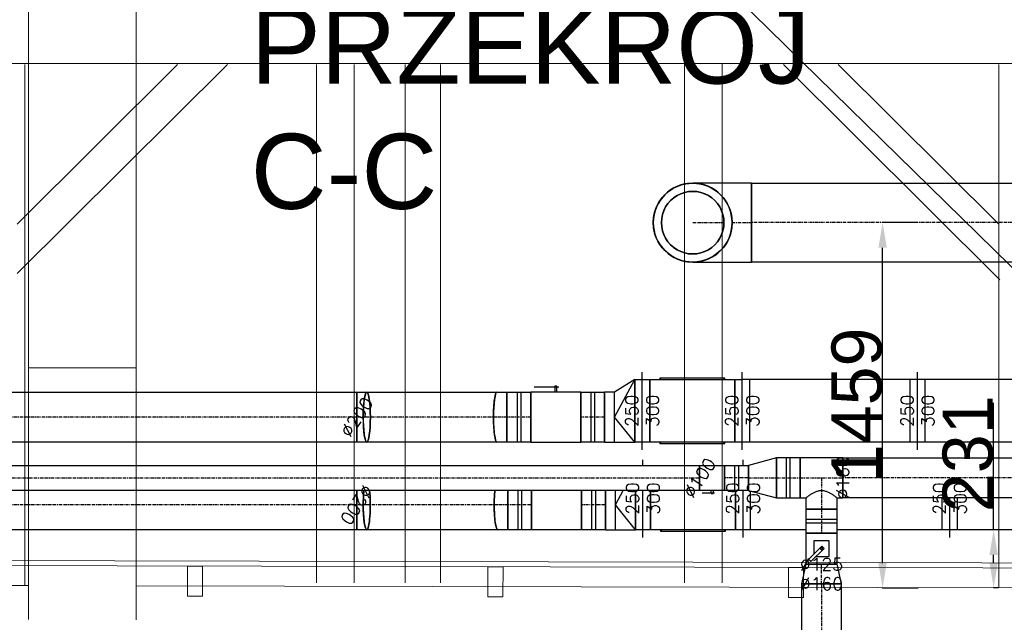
# Model space of a CAD drawing. Header units: millimetres. Extents: x -573548 to 674770, y -246895 to -89040.
# Tile 60 of 199: x 95490 to 99423, y -235649 to -233243. Entities that reach past the tile are written whole.
import ezdxf

# ---------------------------------------------------------------- set-up
doc = ezdxf.new("R2010")
doc.units = ezdxf.units.MM
doc.linetypes.add('Oś', pattern=[22.225, 12.7, -3.175, 3.175, -3.175])
for name, color, linetype, lineweight in [('A_komin_Nr_pióra__6', 8, 'Continuous', 9), ('A_słupy wysokie_Nr_pióra__1', 8, 'Continuous', 9), ('belki podwalinowe_Nr_pióra__2', 8, 'Continuous', 9), ('FLUID-N1', 7, 'Continuous', 30), ('krokwie_Nr_pióra__1', 8, 'Continuous', 9), ('miecze_Nr_pióra__1', 8, 'Continuous', 9), ('murłata_Nr_pióra__1', 8, 'Continuous', 9), ('Nowe_strop_Nr_pióra__59', 8, 'Continuous', 9), ('słupki niskie_Nr_pióra__2', 8, 'Continuous', 9)]:
    doc.layers.add(name, color=color, linetype=linetype, lineweight=lineweight)
for name, color, linetype in [('FLUID-N1-50-DIM', 7, 'Continuous'), ('FLUID-N1-SYM', 7, 'Continuous'), ('FLUID-N2', 7, 'Continuous'), ('FLUID-N2-SYM', 7, 'Continuous'), ('FLUID-W1', 7, 'Continuous'), ('FLUID-W1-50-DIM', 7, 'Continuous'), ('FLUID-W1-SYM', 7, 'Continuous'), ('FLUID-W2', 7, 'Continuous'), ('FLUID-W2-50-DIM', 7, 'Continuous'), ('FLUID-W2-SYM', 7, 'Continuous')]:
    doc.layers.add(name, color=color, linetype=linetype)
doc.styles.add('FDBES', font='simplex.shx')
doc.styles.get("Standard").update_dxf_attribs({"font": 'arial.ttf'})
doc.dimstyles.new('ISO-25', dxfattribs={"dimtxt": 2.5, "dimasz": 2.5, "dimexe": 1.25, "dimexo": 0.625, "dimtad": 1, "dimtxsty": 'Standard', "dimcen": 2.5, "dimadec": 0, "dimazin": 0, "dimtfac": 1, "dimtmove": 0, "dimatfit": 3, "dimfxl": 1, "dimarcsym": 0})

# ---------------------------------------------------------------- blocks, each defined once
blk = doc.blocks.new('A$C685D2BB2')
at = {"layer": 'A_komin_Nr_pióra__6'}
for p, q in [((17364.4, 16395.7), (17364.4, 11257.4)), ((22384.4, 11594.1), (19914.4, 14013.9)), ((17794.4, 11256.4), (17794.4, 13812.3)), ((17364.4, 12262.3), (17794.4, 12262.3))]:
    blk.add_line(p, q, dxfattribs=at)
at = {"layer": 'A_słupy wysokie_Nr_pióra__1'}
for p, q in [((17364.4, 13476.9), (20466.8, 13476.9)), ((18869.9, 13473.1), (18869.9, 11403.1)), ((19009.9, 13473.1), (19009.9, 11403.1))]:
    blk.add_line(p, q, dxfattribs=at)
at = {"layer": 'belki podwalinowe_Nr_pióra__2'}
for p, q in [((12739.9, 11402.7), (17364.4, 11392.4)), ((17794.4, 11391.4), (23330.9, 11379.1))]:
    blk.add_line(p, q, dxfattribs=at)
at = {"layer": 'krokwie_Nr_pióra__1'}
for p, q in [((18515, 11403.1), (18515, 13473.1)), ((18665, 11403.1), (18665, 13473.1)), ((19985, 11403.1), (19985, 13476.9)), ((20135, 11403.1), (20135, 13476.9)), ((21245, 12613.1), (20380.8, 13473.1)), ((21240.1, 12715.2), (21240.1, 11383.5))]:
    blk.add_line(p, q, dxfattribs=at)
at = {"layer": 'miecze_Nr_pióra__1'}
for p, q in [((17319.8, 12637.9), (18159, 13473.1)), ((17319.8, 12835.5), (17960.5, 13473.1)), ((21240.1, 12835.5), (20599.3, 13473.1))]:
    blk.add_line(p, q, dxfattribs=at)
at = {"layer": 'murłata_Nr_pióra__1'}
blk.add_line((17364.4, 11422.3), (17364.4, 11422.3), dxfattribs=at)
at = {"layer": 'Nowe_strop_Nr_pióra__59'}
for points in [[(9874.4, 11382.3), (10780.3, 11382.3), (10780.3, 11506.8), (24060, 11477), (27660, 11477), (34860, 11477), (40457.1, 11476.8)], [(10024.4, 11366.8), (10800, 11366.8), (10800.2, 11486.8), (24060, 11457.3), (27659.9, 11457.3), (34859.9, 11457.3), (40482.2, 11457.3)]]:
    blk.add_lwpolyline(points, dxfattribs=at)
for points in [[(17999.9, 11350.7), (18059.9, 11350.6), (18060.2, 11470.6), (18000.2, 11470.7)], [(19199.9, 11348), (19259.9, 11347.9), (19260.2, 11467.9), (19200.2, 11468)], [(20399.9, 11345.4), (20459.9, 11345.2), (20460.2, 11465.2), (20400.2, 11465.4)]]:
    blk.add_lwpolyline(points, close=True, dxfattribs=at)
at = {"layer": 'słupki niskie_Nr_pióra__2'}
for p, q in [((14908.7, 13477.3), (17364.4, 13477.3)), ((17349.9, 13473.1), (17349.9, 11392.4)), ((20462.1, 13477.3), (22972.8, 13477.3)), ((21240.1, 13473.1), (21240.1, 12715.2))]:
    blk.add_line(p, q, dxfattribs=at)
blk = doc.blocks.new('*U60750')
at = {"color": 5, "linetype": 'Continuous', "lineweight": -2}
for p, q in [((-750, -155), (-750, 155)), ((750, -155), (750, 2.3))]:
    blk.add_line(p, q, dxfattribs=at)
at = {"color": 0, "linetype": 'ByBlock', "lineweight": -2}
for p, q in [((-750, 125), (-436.3, 125)), ((-750, -125), (750, -125))]:
    blk.add_line(p, q, dxfattribs=at)
at = {"color": 5, "linetype": 'Continuous', "lineweight": -3}
for p, q in [((-720, -125), (-720, 125)), ((720, -125), (720, 2.3))]:
    blk.add_line(p, q, dxfattribs=at)
blk = doc.blocks.new('*U60751')
at = {"color": 6, "linetype": 'Continuous', "lineweight": -2}
for p, q in [((-750, 0, 155), (-750, 0, -155)), ((750, 0, 155), (750, 0, -155))]:
    blk.add_line(p, q, dxfattribs=at)
at = {"color": 0, "linetype": 'ByBlock', "lineweight": -2}
for p, q in [((-750, 0, -125), (-565.2, 0, -125)), ((-750, 0, 125), (-565.2, 0, 125)), ((-405.2, 0, -125), (750, 0, -125)), ((-405.2, 0, 125), (750, 0, 125))]:
    blk.add_line(p, q, dxfattribs=at)
at = {"color": 6, "linetype": 'Continuous', "lineweight": -3}
for p, q in [((-720, 0, 125), (-720, 0, -125)), ((720, 0, 125), (720, 0, -125))]:
    blk.add_line(p, q, dxfattribs=at)
blk = doc.blocks.new('*U60786')
at = {"color": 6, "linetype": 'Continuous', "lineweight": -2}
for p, q in [((-703, 0, 80), (-703, 0, -80)), ((703, 0, -80), (703, 0, 80))]:
    blk.add_line(p, q, dxfattribs=at)
at = {"color": 0, "linetype": 'ByBlock', "lineweight": -2}
for p, q in [((703, 0, -80), (-703, 0, -80)), ((-703, 0, 80), (703, 0, 80))]:
    blk.add_line(p, q, dxfattribs=at)
at = {"layer": 'FLUID-W2-SYM', "color": 7, "linetype": 'Oś', "lineweight": -3}
for p, q in [((-703, 0), (703, 0)), ((-703, 0), (-703, 0)), ((703, 0), (703, 0))]:
    blk.add_line(p, q, dxfattribs=at)
blk = doc.blocks.new('*U60799')
at = {"color": 6, "linetype": 'Continuous', "lineweight": -2}
for p, q in [((-47.5, 0, 50), (-47.5, 0, -50)), ((47.5, 0, -50), (47.5, 0, 50))]:
    blk.add_line(p, q, dxfattribs=at)
at = {"color": 0, "linetype": 'ByBlock', "lineweight": -2}
for p, q in [((47.5, 0, -50), (-47.5, 0, -50)), ((-47.5, 0, 50), (47.5, 0, 50))]:
    blk.add_line(p, q, dxfattribs=at)
at = {"color": 6, "linetype": 'Continuous', "lineweight": -3}
for p, q in [((-7.5, 0, -50), (-7.5, 0, 50)), ((7.5, 0, -50), (7.5, 0, 50))]:
    blk.add_line(p, q, dxfattribs=at)
at = {"layer": 'FLUID-W2-SYM', "color": 7, "linetype": 'Oś', "lineweight": -3}
blk.add_line((-47.5, 0), (47.5, 0), dxfattribs=at)
blk = doc.blocks.new('*U60749')
at = {"color": 6, "linetype": 'Continuous', "lineweight": -2}
for p, q in [((-50, 0, 50), (-50, 0, -50)), ((50, 0, -50), (50, 0, 50))]:
    blk.add_line(p, q, dxfattribs=at)
at = {"color": 0, "linetype": 'ByBlock', "lineweight": -2}
for p, q in [((50, 0, -50), (-50, 0, -50)), ((-50, 0, 50), (-25, 0, 50)), ((-25, 0, 50), (-4, 0, 50)), ((33.2, 0, 60), (-9.2, 0, 60)), ((4, 0, 62), (-4, 0, 62)), ((-4, 0, 50), (-4, 0, 62)), ((-4, 0, 50), (4, 0, 50)), ((4, 0, 62), (4, 0, 50)), ((4, 0, 50), (25, 0, 50)), ((25, 0, 50), (50, 0, 50)), ((40.3, 0, 60), (33.2, 0, 60))]:
    blk.add_line(p, q, dxfattribs=at)
blk = doc.blocks.new('*U60776')
at = {"color": 6, "linetype": 'Continuous', "lineweight": -2}
for p, q in [((-39, 80), (-39, 0)), ((39, 0), (39, 62.5)), ((-39, 0), (-39, -80)), ((39, -62.5), (39, 0))]:
    blk.add_line(p, q, dxfattribs=at)
at = {"color": 0, "linetype": 'ByBlock', "lineweight": -2}
for p, q in [((39, 62.5), (-39, 80)), ((-39, -80), (39, -62.5))]:
    blk.add_line(p, q, dxfattribs=at)
at = {"layer": 'FLUID-W2-SYM', "color": 7, "linetype": 'Oś', "lineweight": -3}
for q in [(39, 0), (-38.9, 0)]:
    blk.add_line((-39, 0), q, dxfattribs=at)
blk = doc.blocks.new('*U60805')
at = {"color": 6, "linetype": 'Continuous', "lineweight": -2}
for p, q in [((-47.5, 62.5), (-47.5, 0)), ((47.5, 0), (47.5, 62.5)), ((-47.5, 0), (-47.5, -62.5)), ((47.5, -62.5), (47.5, 0))]:
    blk.add_line(p, q, dxfattribs=at)
at = {"color": 0, "linetype": 'ByBlock', "lineweight": -2}
for p, q in [((47.5, 62.5), (-47.5, 62.5)), ((-47.5, -62.5), (47.5, -62.5))]:
    blk.add_line(p, q, dxfattribs=at)
at = {"color": 6, "linetype": 'Continuous', "lineweight": -3}
for p, q in [((-7.5, -62.5), (-7.5, 62.5)), ((7.5, -62.5), (7.5, 62.5))]:
    blk.add_line(p, q, dxfattribs=at)
at = {"layer": 'FLUID-W2-SYM', "color": 7, "linetype": 'Oś', "lineweight": -3}
blk.add_line((-47.5, 0), (47.5, 0), dxfattribs=at)
blk = doc.blocks.new('*U60806')
at = {"color": 6, "linetype": 'Continuous', "lineweight": -2}
for p, q in [((-62.5, 62.5), (-62.5, 0)), ((62.5, 0), (62.5, 62.5)), ((-62.5, 0), (-62.5, -62.5)), ((62.5, -62.5), (62.5, 0))]:
    blk.add_line(p, q, dxfattribs=at)
at = {"color": 0, "linetype": 'ByBlock', "lineweight": -2}
for p, q in [((62.5, 62.5), (-62.5, 62.5)), ((31.2, 31.2), (-31.2, 31.2)), ((-31.2, 31.2), (-31.2, -31.2)), ((-10.1, 1.2), (-1.2, 10.1)), ((43, -51.8), (-10.1, 1.2)), ((-1.2, 10.1), (51.8, -43)), ((31.2, -22.4), (31.2, 31.2)), ((-31.2, -31.2), (22.4, -31.2)), ((-62.5, -62.5), (62.5, -62.5)), ((51.8, -43), (43, -51.8))]:
    blk.add_line(p, q, dxfattribs=at)
for major_axis in [(4, 0), (4, 0), (-4, 0), (-4, 0)]:
    blk.add_ellipse((0, 0), major_axis=major_axis, ratio=1, start_param=0, end_param=3.141593, dxfattribs=at)
blk = doc.blocks.new('*U60782')
at = {"color": 6, "linetype": 'Continuous', "lineweight": -2}
for p, q in [((-47.5, 80), (-47.5, 0)), ((47.5, 0), (47.5, 80)), ((-47.5, 0), (-47.5, -80)), ((47.5, -80), (47.5, 0))]:
    blk.add_line(p, q, dxfattribs=at)
at = {"color": 0, "linetype": 'ByBlock', "lineweight": -2}
for p, q in [((47.5, 80), (-47.5, 80)), ((-47.5, -80), (47.5, -80))]:
    blk.add_line(p, q, dxfattribs=at)
at = {"color": 6, "linetype": 'Continuous', "lineweight": -3}
for p, q in [((-7.5, -80), (-7.5, 80)), ((7.5, -80), (7.5, 80))]:
    blk.add_line(p, q, dxfattribs=at)
at = {"layer": 'FLUID-W2-SYM', "color": 7, "linetype": 'Oś', "lineweight": -3}
blk.add_line((-47.5, 0), (47.5, 0), dxfattribs=at)
blk = doc.blocks.new('*U60774')
at = {"color": 6, "linetype": 'Continuous', "lineweight": -2}
for p, q in [((-62.5, 125), (62.5, 125)), ((-85, -80), (-85, 80)), ((85, 80), (85, -80))]:
    blk.add_line(p, q, dxfattribs=at)
at = {"color": 0, "linetype": 'ByBlock', "lineweight": -2}
for p, q in [((-62.5, 80), (-62.5, 125)), ((62.5, 125), (62.5, 80)), ((-85, 80), (-62.5, 80)), ((62.5, 80), (85, 80)), ((85, -80), (-85, -80))]:
    blk.add_line(p, q, dxfattribs=at)
at = {"color": 6, "linetype": 'Continuous', "lineweight": -3}
blk.add_open_spline([(-62.5, 80), (-62.5, 80), (-62.4, 79.9), (-62, 79.6), (-61.7, 79.3), (-60.8, 78.7), (-60.3, 78.3), (-59, 77.3), (-58.3, 76.8), (-56.7, 75.6), (-55.8, 74.9), (-53.8, 73.4), (-52.8, 72.6), (-50.5, 71), (-49.3, 70.2), (-46.8, 68.4), (-45.5, 67.6), (-42.8, 65.8), (-41.4, 64.9), (-38.4, 63), (-36.8, 62), (-33.5, 60.1), (-31.7, 59.1), (-28.2, 57.3), (-26.3, 56.4), (-22.5, 54.8), (-20.6, 54), (-16.6, 52.6), (-14.6, 52), (-10.5, 51), (-8.4, 50.6), (-4.2, 50.1), (-2.1, 49.9), (2.1, 49.9), (4.2, 50.1), (8.4, 50.6), (10.5, 51), (14.6, 52), (16.6, 52.6), (20.6, 54), (22.5, 54.8), (26.3, 56.4), (28.2, 57.3), (31.7, 59.1), (33.5, 60.1), (36.8, 62), (38.4, 63), (41.4, 64.9), (42.8, 65.8), (45.5, 67.6), (46.8, 68.4), (49.3, 70.2), (50.5, 71), (52.8, 72.6), (53.8, 73.4), (55.8, 74.9), (56.7, 75.6), (58.3, 76.8), (59, 77.3), (60.3, 78.3), (60.8, 78.7), (61.7, 79.3), (62, 79.6), (62.4, 79.9), (62.5, 80), (62.5, 80)], degree=3, knots=[100.42426, 100.42426, 100.42426, 100.42426, 106.615423, 106.615423, 112.806586, 112.806586, 118.997749, 118.997749, 125.188912, 125.188912, 131.380075, 131.380075, 137.571238, 137.571238, 143.762401, 143.762401, 149.953564, 149.953564, 156.315434, 156.315434, 162.677303, 162.677303, 169.039172, 169.039172, 175.401042, 175.401042, 181.762911, 181.762911, 188.124781, 188.124781, 194.48665, 194.48665, 200.84852, 200.84852, 207.210389, 207.210389, 213.572259, 213.572259, 219.934128, 219.934128, 226.295998, 226.295998, 232.657867, 232.657867, 239.019736, 239.019736, 245.381606, 245.381606, 251.743475, 251.743475, 257.934638, 257.934638, 264.125801, 264.125801, 270.316964, 270.316964, 276.508127, 276.508127, 282.699291, 282.699291, 288.890454, 288.890454, 295.081617, 295.081617, 301.27278, 301.27278, 301.27278, 301.27278], dxfattribs=at)
at = {"layer": 'FLUID-W2-SYM', "color": 7, "linetype": 'Oś', "lineweight": -3}
for p, q in [((0, 0), (0, 125)), ((-85, 0), (85, 0)), ((85, 0), (85, 0))]:
    blk.add_line(p, q, dxfattribs=at)
blk = doc.blocks.new('*U60807')
at = {"color": 0, "linetype": 'ByBlock', "lineweight": -2}
for p, q in [((56, 80), (-56, 50)), ((-56, -50), (56, -80))]:
    blk.add_line(p, q, dxfattribs=at)
at = {"color": 6, "linetype": 'Continuous', "lineweight": -2}
for p, q in [((56, 0), (56, 80)), ((-56, 50), (-56, 0)), ((-56, 0), (-56, -50)), ((56, -80), (56, 0))]:
    blk.add_line(p, q, dxfattribs=at)
at = {"layer": 'FLUID-W2-SYM', "color": 7, "linetype": 'Oś', "lineweight": -3}
blk.add_line((-56, 0), (56, 0), dxfattribs=at)
blk = doc.blocks.new('*U60808')
at = {"color": 6, "linetype": 'Continuous', "lineweight": -2}
for p, q in [((-114, 80), (-114, 0)), ((114, 0), (114, 80)), ((-114, 0), (-114, -80)), ((114, -80), (114, 0))]:
    blk.add_line(p, q, dxfattribs=at)
at = {"color": 0, "linetype": 'ByBlock', "lineweight": -2}
for p, q in [((114, 80), (-114, 80)), ((-114, -80), (114, -80))]:
    blk.add_line(p, q, dxfattribs=at)
at = {"layer": 'FLUID-W2-SYM', "color": 7, "linetype": 'Oś', "lineweight": -3}
for p, q in [((-114, 0), (114, 0)), ((-114, 0), (-113.9, 0)), ((113.9, 0), (114, 0))]:
    blk.add_line(p, q, dxfattribs=at)
blk = doc.blocks.new('*U60935')
at = {"color": 0, "linetype": 'ByBlock', "lineweight": -2}
for p, q in [((2596, 0, -50), (-2596, 0, -50)), ((-2596, 0, 50), (2596, 0, 50))]:
    blk.add_line(p, q, dxfattribs=at)
at = {"color": 6, "linetype": 'Continuous', "lineweight": -2}
blk.add_line((2596, 0, -50), (2596, 0, 50), dxfattribs=at)
at = {"layer": 'FLUID-W2-SYM', "color": 7, "linetype": 'Oś', "lineweight": -3}
for p in [(-2596, 0), (2595.8, 0)]:
    blk.add_line(p, (2596, 0), dxfattribs=at)
blk = doc.blocks.new('*U60810')
at = {"color": 5, "linetype": 'Continuous', "lineweight": -3, "extrusion": (1, 7.97396e-32, 2.44929e-16)}
for major_axis in [(0, 0, -125), (0, 0, 125)]:
    blk.add_ellipse((0, 0), major_axis=major_axis, ratio=1, start_param=0, end_param=3.141593, dxfattribs=at)
blk = doc.blocks.new('*U60811')
at = {"color": 5, "linetype": 'Continuous', "lineweight": -3, "extrusion": (1, -1.0246e-32, 6.12323e-17)}
for major_axis in [(0, 0, -125), (0, 0, 125)]:
    blk.add_ellipse((0, 0), major_axis=major_axis, ratio=1, start_param=0, end_param=3.141593, dxfattribs=at)
blk = doc.blocks.new('*U60812')
at = {"color": 5, "linetype": 'Continuous', "lineweight": -3, "extrusion": (1, 1.04983e-31, 2.44929e-16)}
for major_axis, start_param, end_param in [((0, 0, -157.5), 1.570796, 3.141593), ((0, 0, -157.5), 0, 1.570796), ((0, 0, -157.5), 0, 1.570796), ((0, 0, -157.5), 0, 1.570796), ((0, 0, 157.5), 0, 1.569142), ((0, 0, 157.5), 1.569183, 3.141593), ((0, 0, 157.5), 1.569142, 1.569183)]:
    blk.add_ellipse((0, 0), major_axis=major_axis, ratio=1, start_param=start_param, end_param=end_param, dxfattribs=at)
at = {"color": 5, "linetype": 'Continuous', "lineweight": -3, "extrusion": (-1, -1.04983e-31, -2.44929e-16)}
for start_param, end_param in [(1.570796, 3.141593), (0, 1.570796)]:
    blk.add_ellipse((0, 0), major_axis=(0, 0, 157.5), ratio=1, start_param=start_param, end_param=end_param, dxfattribs=at)
at = {"color": 5, "linetype": 'Continuous', "lineweight": -3, "extrusion": (-1, 3.3815e-29, -2.44929e-16)}
for start_param, end_param in [(0, 1.57241), (1.572451, 3.141593), (1.57241, 1.572451)]:
    blk.add_ellipse((0, 0), major_axis=(0, 0, -157.5), ratio=1, start_param=start_param, end_param=end_param, dxfattribs=at)
at = {"color": 5, "linetype": 'Continuous', "lineweight": -3, "extrusion": (1, 1.83301e-16, -2.95819e-19)}
blk.add_ellipse((0, 0), major_axis=(0, -157.5, 0.3), ratio=1, start_param=0, end_param=1.57241, dxfattribs=at)
at = {"color": 5, "linetype": 'Continuous', "lineweight": -3, "extrusion": (1, 1.83291e-16, -3.03293e-19)}
for start_param, end_param in [(0.000041, 1.572451), (0, 0.000041)]:
    blk.add_ellipse((0, 0), major_axis=(0, -157.5, 0.3), ratio=1, start_param=start_param, end_param=end_param, dxfattribs=at)
blk = doc.blocks.new('*U60813')
at = {"color": 5, "linetype": 'Continuous', "lineweight": -2, "extrusion": (-1, -1.83697e-16, -6.12323e-17)}
blk.add_ellipse((0, 0), major_axis=(0, 157.5, 0), ratio=1, start_param=0, end_param=1.570796, dxfattribs=at)
at = {"color": 5, "linetype": 'Continuous', "lineweight": -2, "extrusion": (-1, 3.3815e-29, -2.44929e-16)}
blk.add_ellipse((0, 0), major_axis=(0, 0, -157.5), ratio=1, start_param=0, end_param=1.572605, dxfattribs=at)
blk = doc.blocks.new('*U60814')
at = {"color": 5, "linetype": 'Continuous', "lineweight": -2, "extrusion": (-1, -4.26443e-32, 3.06162e-16)}
for major_axis in [(0, 0, 157.5), (0, 0, -157.5)]:
    blk.add_ellipse((0, 0), major_axis=major_axis, ratio=1, start_param=0, end_param=3.141593, dxfattribs=at)
at = {"color": 5, "linetype": 'Continuous', "lineweight": -2, "extrusion": (1, 1.29931e-32, -3.06162e-16)}
for major_axis in [(0, 0, -125), (0, 0, 125)]:
    blk.add_ellipse((0, 0), major_axis=major_axis, ratio=1, start_param=0, end_param=3.141593, dxfattribs=at)
blk = doc.blocks.new('*U60815')
at = {"color": 5, "linetype": 'Continuous', "lineweight": -3, "extrusion": (-1, -5.03058e-48, 2.73852e-32)}
for major_axis in [(0, 0, 157.5), (0, 0, -157.5)]:
    blk.add_ellipse((0, 0), major_axis=major_axis, ratio=1, start_param=0, end_param=3.141593, dxfattribs=at)
at = {"color": 5, "linetype": 'Continuous', "lineweight": -2, "extrusion": (1, -2.26391e-29, 1.04664e-28)}
blk.add_ellipse((0, 0), major_axis=(0, 0, -157.5), ratio=1, start_param=0, end_param=3.141593, dxfattribs=at)
at = {"color": 5, "linetype": 'Continuous', "lineweight": -2, "extrusion": (1, 2.26791e-29, -1.04719e-28)}
blk.add_ellipse((0, 0), major_axis=(0, 0, 157.5), ratio=1, start_param=0, end_param=3.141593, dxfattribs=at)
blk = doc.blocks.new('*U60816')
at = {"color": 5, "linetype": 'Continuous', "lineweight": -2}
for p, q in [((0, 235, 157.5), (0, 235)), ((0, 235), (0, 235, -157.5))]:
    blk.add_line(p, q, dxfattribs=at)
at = {"color": 0, "linetype": 'ByBlock', "lineweight": -2}
for p, q in [((0, 0, 157.5), (0, 235, 157.5)), ((0, 235, -157.5), (0, 0, -157.5))]:
    blk.add_line(p, q, dxfattribs=at)
at = {"color": 5, "linetype": 'Continuous', "lineweight": -3, "extrusion": (1, 1.83697e-16, -7.22105e-29)}
blk.add_ellipse((0, 0), major_axis=(0, 157.5), ratio=1, start_param=0, end_param=3.141593, dxfattribs=at)
at = {"color": 5, "linetype": 'Continuous', "lineweight": -3, "extrusion": (1, 1.83697e-16, 1.83101e-29)}
blk.add_ellipse((0, 0), major_axis=(0, -157.5), ratio=1, start_param=0, end_param=3.141593, dxfattribs=at)
at = {"color": 5, "linetype": 'Continuous', "lineweight": -2, "extrusion": (-1, -1.83697e-16, -1.83101e-29)}
blk.add_ellipse((0, 0), major_axis=(0, -157.5), ratio=1, start_param=0, end_param=3.141593, dxfattribs=at)
at = {"layer": 'FLUID-N2-SYM', "linetype": 'Oś', "lineweight": -3}
for p, q in [((0, 157.5), (0, 235)), ((0, 234.7), (0, 235)), ((0, 0), (0, 125)), ((0, 0), (0, 125))]:
    blk.add_line(p, q, dxfattribs=at)
blk = doc.blocks.new('*U60773')
at = {"color": 5, "linetype": 'Continuous', "lineweight": -2}
for p, q in [((-666.5, 0, 157.5), (-666.5, 0, -157.5)), ((666.5, 0, -157.5), (666.5, 0, 157.5))]:
    blk.add_line(p, q, dxfattribs=at)
at = {"color": 0, "linetype": 'ByBlock', "lineweight": -2}
for p, q in [((666.5, 0, -157.5), (-666.5, 0, -157.5)), ((-666.5, 0, 157.5), (666.5, 0, 157.5))]:
    blk.add_line(p, q, dxfattribs=at)
at = {"layer": 'FLUID-N2-SYM', "linetype": 'Oś', "lineweight": -3}
for p, q in [((-666.5, 0), (666.5, 0)), ((-666.5, 0), (-666.3, 0)), ((666.2, 0), (666.5, 0))]:
    blk.add_line(p, q, dxfattribs=at)
blk = doc.blocks.new('*U60818')
at = {"color": 5, "linetype": 'Continuous', "lineweight": -3, "extrusion": (1, 1.6703e-48, 9.09269e-33)}
for major_axis in [(0, 0, -125), (0, 0, 125)]:
    blk.add_ellipse((0, 0), major_axis=major_axis, ratio=1, start_param=0, end_param=3.141593, dxfattribs=at)
at = {"color": 5, "linetype": 'Continuous', "lineweight": -3, "extrusion": (-1, 2.85757e-29, -8.55497e-29)}
blk.add_ellipse((0, 0), major_axis=(0, 0, 125), ratio=1, start_param=0, end_param=3.141593, dxfattribs=at)
at = {"color": 5, "linetype": 'Continuous', "lineweight": -3, "extrusion": (-1, -1.42626e-29, 4.27612e-29)}
blk.add_ellipse((0, 0), major_axis=(0, 0, -125), ratio=1, start_param=0, end_param=3.141593, dxfattribs=at)
blk = doc.blocks.new('*U60838')
at = {"color": 5, "linetype": 'Continuous', "lineweight": -2}
for p, q in [((-413, 0, 155), (-413, 0, -2.3)), ((413, 0, 155), (413, 0, -32.3)), ((413, 0, -132.3), (413, 0, -155))]:
    blk.add_line(p, q, dxfattribs=at)
at = {"color": 0, "linetype": 'ByBlock', "lineweight": -2}
for p, q in [((-413, 0, 125), (37.2, 0, 125)), ((162.2, 0, 125), (413, 0, 125))]:
    blk.add_line(p, q, dxfattribs=at)
at = {"color": 5, "linetype": 'Continuous', "lineweight": -3}
for p, q in [((-383, 0, 125), (-383, 0, -2.3)), ((383, 0, 125), (383, 0, -30))]:
    blk.add_line(p, q, dxfattribs=at)
blk = doc.blocks.new('*U60763')
at = {"color": 5, "linetype": 'Continuous', "lineweight": -2}
for p, q in [((-47.5, 0, 100), (-47.5, 0, -57.3)), ((47.5, 0, -57.3), (47.5, 0, 100))]:
    blk.add_line(p, q, dxfattribs=at)
at = {"color": 0, "linetype": 'ByBlock', "lineweight": -2}
blk.add_line((-47.5, 0, 100), (47.5, 0, 100), dxfattribs=at)
at = {"color": 5, "linetype": 'Continuous', "lineweight": -3}
for p, q in [((-7.5, 0, -57.3), (-7.5, 0, 100)), ((7.5, 0, -57.3), (7.5, 0, 100))]:
    blk.add_line(p, q, dxfattribs=at)
at = {"layer": 'FLUID-N1-SYM', "linetype": 'Oś', "lineweight": -3}
blk.add_line((-47.5, 0), (47.5, 0), dxfattribs=at)
blk = doc.blocks.new('*U60839')
at = {"color": 5, "linetype": 'Continuous', "lineweight": -2}
for p, q in [((-301.5, 0, 100), (-301.5, 0, -57.3)), ((301.5, 0, -57.3), (301.5, 0, 100))]:
    blk.add_line(p, q, dxfattribs=at)
at = {"color": 0, "linetype": 'ByBlock', "lineweight": -2}
for p, q in [((-301.5, 0, 100), (-261.5, 0, 100)), ((-261.5, 0, 100), (261.5, 0, 100)), ((261.5, 0, 100), (301.5, 0, 100))]:
    blk.add_line(p, q, dxfattribs=at)
at = {"color": 5, "linetype": 'Continuous', "lineweight": -3, "extrusion": (1.22465e-16, -1, 1.83697e-16)}
for centre, start_param, end_param in [((-261.5, 0), 1.570796, 3.141593), ((-261.5, 0), 0.960068, 1.570796), ((261.5, 0), 3.141593, 5.323118), ((261.5, 0), 1.570796, 3.141593), ((261.5, 0), 0.960068, 1.570796)]:
    blk.add_ellipse(centre, major_axis=(0, 0, -100), ratio=0.14057, start_param=start_param, end_param=end_param, dxfattribs=at)
at = {"color": 5, "linetype": 'Continuous', "lineweight": -3, "extrusion": (-1.22465e-16, 1, -1.83697e-16)}
for centre, start_param, end_param in [((-261.5, 0), 0, 1.570796), ((-261.5, 0), 1.570796, 2.181524), ((261.5, 0), 4.10166, 6.283185), ((261.5, 0), 0, 1.570796), ((261.5, 0), 1.570796, 2.181524)]:
    blk.add_ellipse(centre, major_axis=(0, 0, 100), ratio=0.14057, start_param=start_param, end_param=end_param, dxfattribs=at)
at = {"layer": 'FLUID-N1-SYM', "linetype": 'Oś', "lineweight": -3}
for p, q in [((-301.5, 0), (-261.5, 0)), ((-261.5, 0), (261.5, 0)), ((261.5, 0), (301.5, 0))]:
    blk.add_line(p, q, dxfattribs=at)
blk = doc.blocks.new('*U60840')
at = {"color": 5, "linetype": 'Continuous', "lineweight": -2}
for p, q in [((0, 130, -130), (0, 130, -125)), ((0, -130, -130), (0, 130, -130)), ((0, -130, -125), (0, -130, -130))]:
    blk.add_line(p, q, dxfattribs=at)
at = {"color": 0, "linetype": 'ByBlock', "lineweight": -2}
for p, q in [((0, 130, -130), (0, 125, -125)), ((0, -130, -130), (0, -125, -125))]:
    blk.add_line(p, q, dxfattribs=at)
blk = doc.blocks.new('*U60842')
at = {"color": 5, "linetype": 'Continuous', "lineweight": -2}
for p, q in [((-47.5, 0, 100), (-47.5, 0, -57.3)), ((47.5, 0, -57.3), (47.5, 0, 97.7)), ((47.5, 0, 97.7), (47.5, 0, 100))]:
    blk.add_line(p, q, dxfattribs=at)
at = {"color": 0, "linetype": 'ByBlock', "lineweight": -2}
blk.add_line((-47.5, 0, 100), (47.5, 0, 100), dxfattribs=at)
at = {"color": 5, "linetype": 'Continuous', "lineweight": -3}
for p, q in [((-7.5, 0, -57.3), (-7.5, 0, 100)), ((7.5, 0, -57.3), (7.5, 0, 100))]:
    blk.add_line(p, q, dxfattribs=at)
at = {"layer": 'FLUID-N1-SYM', "linetype": 'Oś', "lineweight": -3}
blk.add_line((-47.5, 0), (47.5, 0), dxfattribs=at)
blk = doc.blocks.new('*U60843')
at = {"color": 5, "linetype": 'Continuous', "lineweight": -2}
for p, q in [((-75, 132.3), (-75, 155)), ((-75, -155), (-75, 32.3)), ((75, 32.3), (75, -25)), ((75, -25), (75, -125))]:
    blk.add_line(p, q, dxfattribs=at)
at = {"color": 5, "linetype": 'Continuous', "lineweight": -3}
for p, q in [((-45, 32.3), (-45, -125)), ((-45, -125), (-45, 32.3)), ((35, -25), (4.4, 32.3)), ((35, -25), (35, 32.3)), ((-45, -125), (35, -25)), ((35, -125), (35, -25)), ((35, -125), (-45, -125))]:
    blk.add_line(p, q, dxfattribs=at)
at = {"color": 0, "linetype": 'ByBlock', "lineweight": -2}
for p, q in [((-75, -125), (-45, -125)), ((75, -125), (35, -125))]:
    blk.add_line(p, q, dxfattribs=at)
blk = doc.blocks.new('*U60844')
at = {"color": 5, "linetype": 'Continuous', "lineweight": -2}
for p, q in [((-200, 0, 155), (-200, 0, 125)), ((-200, 0, 125), (-200, 0, -32.3)), ((-200, 0, -132.3), (-200, 0, -155)), ((-130, 0, 130), (130, 0, 130)), ((-130, 0, 125), (-130, 0, 130)), ((130, 0, 130), (130, 0, 125)), ((200, 0, 155), (200, 0, 125)), ((200, 0, 125), (200, 0, -32.3)), ((200, 0, -132.3), (200, 0, -155))]:
    blk.add_line(p, q, dxfattribs=at)
at = {"color": 0, "linetype": 'ByBlock', "lineweight": -2}
for p, q in [((-170, 0, 125), (-200, 0, 125)), ((170, 0, 125), (-170, 0, 125)), ((-125, 0, 125), (-130, 0, 130)), ((130, 0, 130), (125, 0, 125)), ((200, 0, 125), (170, 0, 125))]:
    blk.add_line(p, q, dxfattribs=at)
at = {"color": 5, "linetype": 'Continuous', "lineweight": -3}
for p, q in [((-170, 0, 125), (-170, 0, -32.3)), ((-170, 0, -32.3), (-170, 0, 125)), ((170, 0, 125), (170, 0, -32.3)), ((170, 0, -32.3), (170, 0, 125))]:
    blk.add_line(p, q, dxfattribs=at)
blk = doc.blocks.new('*U60845')
at = {"color": 5, "linetype": 'Continuous', "lineweight": -2}
for p, q in [((-100, 0, 57.3), (-100, 0, -100)), ((100, 0, -100), (100, 0, 57.3))]:
    blk.add_line(p, q, dxfattribs=at)
at = {"color": 0, "linetype": 'ByBlock', "lineweight": -2}
blk.add_line((100, 0, -100), (-100, 0, -100), dxfattribs=at)
blk = doc.blocks.new('*U60748')
at = {"color": 6, "linetype": 'Continuous', "lineweight": -2}
for p, q in [((0, 130, 130), (0, -130, 130)), ((0, 130, -130), (0, 130, -125)), ((0, 130, 125), (0, 130, 130)), ((0, -130, -130), (0, 130, -130)), ((0, -130, 130), (0, -130, 125)), ((0, -130, -125), (0, -130, -130))]:
    blk.add_line(p, q, dxfattribs=at)
at = {"color": 0, "linetype": 'ByBlock', "lineweight": -2}
for p, q in [((0, 125, 125), (0, 130, 130)), ((0, 130, -130), (0, 125, -125)), ((0, -130, -130), (0, -125, -125)), ((0, -130, 130), (0, -125, 125))]:
    blk.add_line(p, q, dxfattribs=at)
blk = doc.blocks.new('*U60851')
at = {"color": 6, "linetype": 'Continuous', "lineweight": -2}
for p, q in [((-47.5, 0, 100), (-47.5, 0, -100)), ((47.5, 0, -100), (47.5, 0, 100))]:
    blk.add_line(p, q, dxfattribs=at)
at = {"color": 0, "linetype": 'ByBlock', "lineweight": -2}
for p, q in [((47.5, 0, -100), (-47.5, 0, -100)), ((-47.5, 0, 100), (47.5, 0, 100))]:
    blk.add_line(p, q, dxfattribs=at)
at = {"color": 6, "linetype": 'Continuous', "lineweight": -3}
for p, q in [((-7.5, 0, -100), (-7.5, 0, 100)), ((7.5, 0, -100), (7.5, 0, 100))]:
    blk.add_line(p, q, dxfattribs=at)
at = {"layer": 'FLUID-W1-SYM', "color": 7, "linetype": 'Oś', "lineweight": -3}
blk.add_line((-47.5, 0), (47.5, 0), dxfattribs=at)
blk = doc.blocks.new('*U60852')
at = {"color": 6, "linetype": 'Continuous', "lineweight": -2}
for p, q in [((-300, 0, 100), (-300, 0, -100)), ((300, 0, -100), (300, 0, 100))]:
    blk.add_line(p, q, dxfattribs=at)
at = {"color": 0, "linetype": 'ByBlock', "lineweight": -2}
for p, q in [((-260, 0, -100), (-300, 0, -100)), ((-300, 0, 100), (-260, 0, 100)), ((260, 0, -100), (-260, 0, -100)), ((-260, 0, 100), (260, 0, 100)), ((260, 0, 100), (300, 0, 100)), ((300, 0, -100), (260, 0, -100))]:
    blk.add_line(p, q, dxfattribs=at)
at = {"color": 6, "linetype": 'Continuous', "lineweight": -3, "extrusion": (1.22465e-16, -1, 1.83697e-16)}
for centre, start_param, end_param in [((-260, 0), 0, 1.570796), ((-260, 0), 1.570796, 3.141593), ((260, 0), 3.141593, 6.283185), ((260, 0), 0, 1.570796), ((260, 0), 1.570796, 3.141593)]:
    blk.add_ellipse(centre, major_axis=(0, 0, -100), ratio=0.141349, start_param=start_param, end_param=end_param, dxfattribs=at)
at = {"color": 6, "linetype": 'Continuous', "lineweight": -3, "extrusion": (-1.22465e-16, 1, -1.83697e-16)}
for centre, start_param, end_param in [((-260, 0), 1.570796, 3.141593), ((-260, 0), 0, 1.570796), ((260, 0), 3.141593, 6.283185), ((260, 0), 0, 1.570796), ((260, 0), 1.570796, 3.141593)]:
    blk.add_ellipse(centre, major_axis=(0, 0, 100), ratio=0.141349, start_param=start_param, end_param=end_param, dxfattribs=at)
at = {"layer": 'FLUID-W1-SYM', "color": 7, "linetype": 'Oś', "lineweight": -3}
for p, q in [((-300, 0), (-260, 0)), ((-260, 0), (260, 0)), ((260, 0), (300, 0))]:
    blk.add_line(p, q, dxfattribs=at)
blk = doc.blocks.new('*U60853')
at = {"color": 6, "linetype": 'Continuous', "lineweight": -2}
for p, q in [((-47.5, 0, 100), (-47.5, 0, -100)), ((47.5, 0, -100), (47.5, 0, 100))]:
    blk.add_line(p, q, dxfattribs=at)
at = {"color": 0, "linetype": 'ByBlock', "lineweight": -2}
for p, q in [((47.5, 0, -100), (-47.5, 0, -100)), ((-47.5, 0, 100), (47.5, 0, 100))]:
    blk.add_line(p, q, dxfattribs=at)
at = {"color": 6, "linetype": 'Continuous', "lineweight": -3}
for p, q in [((-7.5, 0, -100), (-7.5, 0, 100)), ((7.5, 0, -100), (7.5, 0, 100))]:
    blk.add_line(p, q, dxfattribs=at)
at = {"layer": 'FLUID-W1-SYM', "color": 7, "linetype": 'Oś', "lineweight": -3}
blk.add_line((-47.5, 0), (47.5, 0), dxfattribs=at)
blk = doc.blocks.new('*U60854')
at = {"color": 6, "linetype": 'Continuous', "lineweight": -2}
for p, q in [((-100, 0, -100), (-100, 0, 100)), ((100, 0, 100), (100, 0, -100))]:
    blk.add_line(p, q, dxfattribs=at)
at = {"color": 0, "linetype": 'ByBlock', "lineweight": -2}
for p, q in [((100, 0, -100), (-100, 0, -100)), ((-100, 0, 100), (-50, 0, 100)), ((-50, 0, 100), (50, 0, 100)), ((-12.7, 0, 120), (1.4, 0, 120)), ((-4, 0, 124), (4, 0, 124)), ((-4, 0, 100), (-4, 0, 124)), ((1.4, 0, 120), (86.3, 0, 120)), ((4, 0, 124), (4, 0, 100)), ((50, 0, 100), (100, 0, 100))]:
    blk.add_line(p, q, dxfattribs=at)
blk = doc.blocks.new('*U60855')
at = {"color": 6, "linetype": 'Continuous', "lineweight": -2}
for p, q in [((-75, -155), (-75, 155)), ((75, 75), (75, -25)), ((75, -25), (75, -125))]:
    blk.add_line(p, q, dxfattribs=at)
at = {"color": 0, "linetype": 'ByBlock', "lineweight": -2}
for p, q in [((-45, 125), (-75, 125)), ((35, 75), (75, 75)), ((-75, -125), (-45, -125)), ((75, -125), (35, -125))]:
    blk.add_line(p, q, dxfattribs=at)
at = {"color": 6, "linetype": 'Continuous', "lineweight": -3}
for p, q in [((-45, 125), (35, 75)), ((35, -25), (-45, 125)), ((-45, 125), (-45, -125)), ((-45, -125), (-45, 125)), ((35, -25), (35, 75)), ((-45, -125), (35, -25)), ((35, -125), (35, -25)), ((35, -125), (-45, -125))]:
    blk.add_line(p, q, dxfattribs=at)
blk = doc.blocks.new('*U60858')
at = {"color": 6, "linetype": 'Continuous', "lineweight": -2}
for p, q in [((-350, 0, 155), (-350, 0, -155)), ((350, 0, 155), (350, 0, -155))]:
    blk.add_line(p, q, dxfattribs=at)
at = {"color": 0, "linetype": 'ByBlock', "lineweight": -2}
for p, q in [((-350, 0, -125), (350, 0, -125)), ((-350, 0, 125), (350, 0, 125))]:
    blk.add_line(p, q, dxfattribs=at)
at = {"color": 6, "linetype": 'Continuous', "lineweight": -3}
for p, q in [((-320, 0, 125), (-320, 0, -125)), ((320, 0, 125), (320, 0, -125))]:
    blk.add_line(p, q, dxfattribs=at)
blk = doc.blocks.new('*U60859')
at = {"color": 6, "linetype": 'Continuous', "lineweight": -2}
for p, q in [((-200, 0, 155), (-200, 0, 125)), ((-200, 0, 125), (-200, 0, -125)), ((-200, 0, -125), (-200, 0, -155)), ((-130, 0, 130), (130, 0, 130)), ((130, 0, -130), (-130, 0, -130)), ((-130, 0, -130), (-130, 0, -125)), ((-130, 0, 125), (-130, 0, 130)), ((130, 0, 130), (130, 0, 125)), ((130, 0, -125), (130, 0, -130)), ((200, 0, 155), (200, 0, 125)), ((200, 0, 125), (200, 0, -125)), ((200, 0, -125), (200, 0, -155))]:
    blk.add_line(p, q, dxfattribs=at)
at = {"color": 0, "linetype": 'ByBlock', "lineweight": -2}
for p, q in [((-170, 0, 125), (-200, 0, 125)), ((-200, 0, -125), (-170, 0, -125)), ((-170, 0, -125), (170, 0, -125)), ((170, 0, 125), (-170, 0, 125)), ((-125, 0, 125), (-130, 0, 130)), ((-125, 0, -125), (-130, 0, -130)), ((130, 0, 130), (125, 0, 125)), ((125, 0, -125), (130, 0, -130)), ((170, 0, -125), (200, 0, -125)), ((200, 0, 125), (170, 0, 125))]:
    blk.add_line(p, q, dxfattribs=at)
at = {"color": 6, "linetype": 'Continuous', "lineweight": -3}
for p, q in [((-170, 0, 125), (-170, 0, -125)), ((-170, 0, -125), (-170, 0, 125)), ((170, 0, 125), (170, 0, -125)), ((170, 0, -125), (170, 0, 125))]:
    blk.add_line(p, q, dxfattribs=at)
blk = doc.blocks.new('*U60860')
at = {"color": 6, "linetype": 'Continuous', "lineweight": -2}
for p, q in [((-1122, 0, 100), (-1122, 0, -100)), ((1122, 0, -100), (1122, 0, 100))]:
    blk.add_line(p, q, dxfattribs=at)
at = {"color": 0, "linetype": 'ByBlock', "lineweight": -2}
for p, q in [((1122, 0, -100), (-1122, 0, -100)), ((-1122, 0, 100), (1122, 0, 100))]:
    blk.add_line(p, q, dxfattribs=at)
at = {"layer": 'FLUID-W1-SYM', "color": 7, "linetype": 'Oś', "lineweight": -3}
blk.add_line((-1122, 0), (1122, 0), dxfattribs=at)
blk = doc.blocks.new('*U60861')
at = {"color": 5, "linetype": 'Continuous', "lineweight": -2}
for p, q in [((-970.5, 0, 100), (-970.5, 0, -57.3)), ((970.5, 0, -57.3), (970.5, 0, 100))]:
    blk.add_line(p, q, dxfattribs=at)
at = {"color": 0, "linetype": 'ByBlock', "lineweight": -2}
blk.add_line((-970.5, 0, 100), (970.5, 0, 100), dxfattribs=at)
at = {"layer": 'FLUID-N1-SYM', "linetype": 'Oś', "lineweight": -3}
blk.add_line((-970.5, 0), (970.5, 0), dxfattribs=at)
blk = doc.blocks.new('*D60940')
at = {"color": 0, "lineweight": -2}
for p, q in [((99079, -234053.1), (98935.7, -234053.1)), ((98936.9, -235412.3), (98936.9, -234153.1)), ((99079, -235512.3), (98935.7, -235512.3))]:
    blk.add_line(p, q, dxfattribs=at)
at = {"color": 0}
for points in [[(98953.6, -234153.1), (98920.2, -234153.1), (98936.9, -234053.1)], [(98920.2, -235412.3), (98953.6, -235412.3), (98936.9, -235512.3)]]:
    blk.add_solid(points, dxfattribs=at)
at = {"layer": 'Defpoints', "color": 0}
for p in [(98936.9, -234053.1), (99079.6, -234053.1), (99079.6, -235512.3)]:
    blk.add_point(p, dxfattribs=at)
at = {"color": 0, "insert": (98834.2, -234782.7), "char_height": 200, "attachment_point": 5, "rotation": 90}
blk.add_mtext('1459', dxfattribs=at)
blk = doc.blocks.new('*D60941')
at = {"color": 0, "lineweight": -2}
for p, q in [((99380.5, -235279.4), (99380.5, -234772)), ((99399.9, -235279.4), (99379.3, -235279.4)), ((99380.5, -235410.8), (99380.5, -235379.4)), ((99399.9, -235510.8), (99379.3, -235510.8))]:
    blk.add_line(p, q, dxfattribs=at)
at = {"color": 0}
for points in [[(99397.2, -235379.4), (99363.9, -235379.4), (99380.5, -235279.4)], [(99363.9, -235410.8), (99397.2, -235410.8), (99380.5, -235510.8)]]:
    blk.add_solid(points, dxfattribs=at)
at = {"layer": 'Defpoints', "color": 0}
for p in [(99380.5, -235279.4), (99400.5, -235279.4), (99400.5, -235510.8)]:
    blk.add_point(p, dxfattribs=at)
at = {"color": 0, "insert": (99277.8, -234975.7), "char_height": 200, "attachment_point": 5, "rotation": 90}
blk.add_mtext('231', dxfattribs=at)

msp = doc.modelspace()

# ---------------------------------------------------------------- block references
at = {"color": 150}
msp.add_blockref('A$C685D2BB2', (78160.5, -246894.6), dxfattribs=at)
at = {"layer": 'FLUID-N1', "color": 5, "linetype": 'Continuous', "extrusion": (-1.22465e-16, 0, -1), "rotation": 360}
for name, p in [('*U60843', (-97904.5, -235154.4, 65902.4)), ('*U60750', (-99955.5, -235154.4, 65902.4))]:
    msp.add_blockref(name, p, dxfattribs=at)
at = {"layer": 'FLUID-N1', "color": 5, "linetype": 'Continuous', "extrusion": (0, -1, 3.06162e-16), "rotation": 360}
msp.add_blockref('*U60844', (98179.5, -65902.4, 235154.4), dxfattribs=at)
at = {"layer": 'FLUID-N1', "color": 5, "linetype": 'Continuous', "extrusion": (-1.22465e-16, -1, 1.83697e-16), "rotation": 180}
for name, p in [('*U60838', (98792.5, -65902.4, 235154.4)), ('*U60861', (95866, -66052.4, 235179.4)), ('*U60763', (97487, -65902.4, 235179.4)), ('*U60842', (97782, -65902.4, 235179.4))]:
    msp.add_blockref(name, p, dxfattribs=at)
at = {"layer": 'FLUID-N1', "color": 5, "linetype": 'Continuous', "extrusion": (1.22465e-16, -1, 1.83697e-16), "rotation": 180}
msp.add_blockref('*U60839', (97138, -65902.4, 235179.4), dxfattribs=at)
at = {"layer": 'FLUID-N1', "color": 5, "linetype": 'Continuous', "extrusion": (0, 1, -1.83697e-16)}
for name, p, rotation in [('*U60845', (-97634.5, -65902.4, -235179.4), 180), ('*U60840', (-98179.5, -66227.4, -235154.4), 90.00000002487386)]:
    msp.add_blockref(name, p, dxfattribs=dict(at, rotation=rotation))
at = {"layer": 'FLUID-N2', "color": 5, "linetype": 'Continuous', "extrusion": (1, -4.28626e-16, -2.44929e-16), "rotation": 270}
for name, p in [('*U60812', (-234053.1, -65406.9, 98178.4)), ('*U60813', (-234053.1, -65532.9, 98178.4)), ('*U60810', (-234053.1, -65658.9, 98178.4))]:
    msp.add_blockref(name, p, dxfattribs=at)
at = {"layer": 'FLUID-N2', "color": 5, "linetype": 'Continuous', "extrusion": (-1.22465e-16, 1, -3.06162e-16), "rotation": 89.99999999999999}
msp.add_blockref('*U60814', (-98178.4, -64673.4, -234053.1), dxfattribs=at)
at = {"layer": 'FLUID-N2', "color": 5, "linetype": 'Continuous', "extrusion": (1, -1.83697e-16, 2.46519e-32)}
for name, p, rotation in [('*U60815', (-234053.1, -64806.9, 98178.4), 89.99999999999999), ('*U60818', (-234053.1, -67175.9, 98178.4), 270)]:
    msp.add_blockref(name, p, dxfattribs=dict(at, rotation=rotation))
at = {"layer": 'FLUID-N2', "color": 5, "linetype": 'Continuous', "extrusion": (2.46519e-32, -1, 6.12323e-17), "rotation": 270}
msp.add_blockref('*U60816', (98178.4, -65106.9, 234053.1), dxfattribs=at)
at = {"layer": 'FLUID-N2', "color": 5, "linetype": 'Continuous', "extrusion": (-1.22465e-16, -1, 1.83697e-16), "rotation": 180}
msp.add_blockref('*U60773', (99079.6, -65106.9, 234053.1), dxfattribs=at)
at = {"layer": 'FLUID-N2', "color": 5, "linetype": 'Continuous', "extrusion": (2.44929e-16, 1, -6.12323e-17), "rotation": 270}
msp.add_blockref('*U60811', (-98178.4, -65851.4, -234053.1), dxfattribs=at)
at = {"layer": 'FLUID-W1', "color": 6, "linetype": 'Continuous', "extrusion": (-1.22465e-16, 0, -1), "rotation": 360}
msp.add_blockref('*U60855', (-97901.6, -234804.4, 65902.4), dxfattribs=at)
at = {"layer": 'FLUID-W1', "color": 6, "linetype": 'Continuous', "extrusion": (0, -1, 3.06162e-16), "rotation": 360}
msp.add_blockref('*U60859', (98176.6, -65902.4, 234804.4), dxfattribs=at)
at = {"layer": 'FLUID-W1', "color": 6, "linetype": 'Continuous', "extrusion": (0, 1, -1.83697e-16), "rotation": 89.99999999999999}
msp.add_blockref('*U60748', (-98176.6, -66202.4, -234804.4), dxfattribs=at)
at = {"layer": 'FLUID-W1', "color": 6, "linetype": 'Continuous', "extrusion": (-1.22465e-16, -1, 1.83697e-16), "rotation": 180}
for name, p in [('*U60858', (98726.6, -65902.4, 234804.4)), ('*U60860', (95714.6, -66052.4, 234829.4)), ('*U60852', (97136.6, -65902.4, 234829.4)), ('*U60851', (97484.1, -65902.4, 234829.4)), ('*U60853', (97779.1, -65902.4, 234829.4))]:
    msp.add_blockref(name, p, dxfattribs=at)
at = {"layer": 'FLUID-W1', "color": 6, "linetype": 'Continuous', "extrusion": (1.22465e-16, -1, 1.83697e-16), "rotation": 180}
msp.add_blockref('*U60751', (99826.6, -65902.4, 234804.4), dxfattribs=at)
at = {"layer": 'FLUID-W1', "color": 6, "linetype": 'Continuous', "extrusion": (1.22465e-16, 1, -6.12323e-17), "rotation": 360}
msp.add_blockref('*U60854', (-97631.6, -65902.4, -234829.4), dxfattribs=at)
at = {"layer": 'FLUID-W2', "color": 6, "linetype": 'Continuous'}
for name, p, rotation in [('*U60807', (98456.9, -235072.1, -65507.6), 360), ('*U60782', (98560.4, -235072.1, -65507.6), 360), ('*U60805', (98692.9, -235244.6, -65507.6), 270), ('*U60806', (98692.9, -235354.6, -65507.6), 270), ('*U60776', (98692.9, -235456.1, -65507.6), 89.99999999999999), ('*U60808', (98692.9, -235609, -65507.6), 270)]:
    msp.add_blockref(name, p, dxfattribs=dict(at, rotation=rotation))
at = {"layer": 'FLUID-W2', "color": 6, "linetype": 'Continuous', "extrusion": (0, -1.22465e-16, -1), "rotation": 180}
msp.add_blockref('*U60774', (-98692.9, -235072.1, 65507.6), dxfattribs=at)
at = {"layer": 'FLUID-W2', "color": 6, "linetype": 'Continuous', "extrusion": (-1.22465e-16, -1, 1.83697e-16), "rotation": 180}
for name, p in [('*U60786', (99480.8, -65507.6, 235072.1)), ('*U60749', (98255.9, -65507.6, 235072.1)), ('*U60799', (98353.4, -65507.6, 235072.1))]:
    msp.add_blockref(name, p, dxfattribs=at)
at = {"layer": 'FLUID-W2', "color": 6, "linetype": 'Continuous', "extrusion": (0, 1, -1.83697e-16), "rotation": 180}
msp.add_blockref('*U60935', (-95610, -65507.6, -235072.1), dxfattribs=at)

# ---------------------------------------------------------------- texts
at = {"color": 150, "insert": (96413.1, -233198), "char_height": 300, "width": 210.046, "attachment_point": 1}
msp.add_mtext('PRZEKRÓJ C-C', dxfattribs=at)
at = {"layer": 'FLUID-N1-50-DIM', "char_height": 50, "attachment_point": 5, "style": 'FDBES'}
for s, insert, rotation in [('∅200\\P', (96836.5, -235179.4, -66052.4), 236.3099), ('250\\P300', (97979.5, -235154.4, -65902.4), 90), ('250\\P300', (98379.5, -235154.4, -65902.4), 90), ('250\\P300', (99205.5, -235154.4, -65902.4), 90)]:
    msp.add_mtext(s, dxfattribs=dict(at, insert=insert, rotation=rotation))
at = {"layer": 'FLUID-W1-50-DIM', "char_height": 50, "attachment_point": 5, "style": 'FDBES'}
for s, insert, rotation in [('∅200\\P', (96836.6, -234829.4, -66052.4), 56.3099), ('250\\P300', (97976.6, -234804.4, -65902.4), 90), ('250\\P300', (98376.6, -234804.4, -65902.4), 90), ('250\\P300', (99076.6, -234804.4, -65902.4), 90)]:
    msp.add_mtext(s, dxfattribs=dict(at, insert=insert, rotation=rotation))
at = {"layer": 'FLUID-W2-50-DIM', "char_height": 50, "attachment_point": 5, "style": 'FDBES'}
for s, insert, rotation in [('∅100\\P', (98205.9, -235072.1, -65507.6), 56.3099), ('∅160\\P', (98777.9, -235072.1, -65507.6), 90)]:
    msp.add_mtext(s, dxfattribs=dict(at, insert=insert, rotation=rotation))
for s, insert in [('∅125\\P', (98692.9, -235417.1, -65507.6)), ('∅160\\P', (98692.9, -235495, -65507.6))]:
    msp.add_mtext(s, dxfattribs=dict(at, insert=insert))

# ---------------------------------------------------------------- dimensions: what is measured, and where the dimension line sits
at = {"color": 150}
dim = msp.add_linear_dim(base=(98936.9, -234053.1), p1=(99079.6, -235512.3), p2=(99079.6, -234053.1), angle=90, dimstyle='ISO-25', override={"dimtxt": 200, "dimasz": 100, "dimdec": 0}, dxfattribs=at)
dim.commit()
dim.dimension.update_dxf_attribs({"geometry": '*D60940', "text_midpoint": (98936.9, -234782.7), "dimtype": 161})
dim = msp.add_aligned_dim(p1=(99400.5, -235510.8), p2=(99400.5, -235279.4), distance=20, dimstyle='ISO-25', override={"dimtxt": 200, "dimasz": 100, "dimdec": 0}, dxfattribs=at)
dim.commit()
dim.dimension.update_dxf_attribs({"geometry": '*D60941', "text_midpoint": (99277.8, -234975.7)})

doc.saveas('drawing.dxf')
